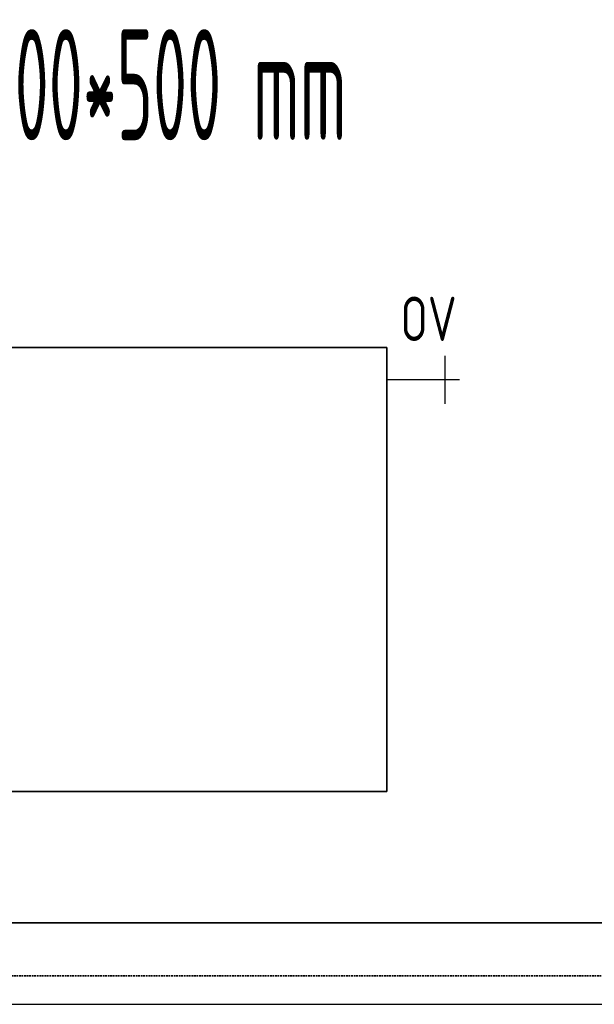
# Model space of a CAD drawing. Header units: millimetres. Extents: x -727 to 69715, y -15705 to 98123.
# Tile 39 of 256: x 13991 to 14638, y -12955 to -11846. Entities that reach past the tile are written whole.
import ezdxf
from ezdxf.enums import TextEntityAlignment as Align

# ---------------------------------------------------------------- set-up
doc = ezdxf.new("R2010")
doc.units = ezdxf.units.MM
doc.linetypes.add('VERDECKT', pattern=[9.525, 6.35, -3.175])
for name, color, linetype, lineweight in [('JS_VYT_POPIS - OBECNĚ', 7, 'Continuous', 5), ('UT_POTRUBI - PŘÍVOD', 1, 'Continuous', 35), ('UT_SCHÉMA_POPIS', 7, 'VERDECKT', 5), ('UT_SCHÉMA_SYMBOLY', 7, 'Continuous', 25), ('UT_SCHÉMA_ZPÁTEČKA', 172, 'VERDECKT', 35), ('UT_ZAŘÍZENÍ - OT', 3, 'Continuous', 35)]:
    doc.layers.add(name, color=color, linetype=linetype, lineweight=lineweight)
doc.styles.add('ISO 2.5', font='isocp.shx', dxfattribs={"width": 0.8, "height": 2.5})
doc.styles.add('VZT_POPIS', font='isocp.shx', dxfattribs={"width": 0.6, "height": 125})

msp = doc.modelspace()

# ---------------------------------------------------------------- linework, layer by layer
msp.add_line((-727.4, -12954.7), (68024.3, -12954.7))
at = {"layer": 'UT_POTRUBI - PŘÍVOD'}
msp.add_line((11332.1, -12862.8), (17118, -12862.8), dxfattribs=at)
at = {"layer": 'UT_SCHÉMA_SYMBOLY'}
for p, q in [((14470.3, -12278.4), (14470.3, -12224.4)), ((14486.3, -12251.4), (14404.4, -12251.4))]:
    msp.add_line(p, q, dxfattribs=at)
at = {"layer": 'UT_SCHÉMA_ZPÁTEČKA', "ltscale": 0.3}
msp.add_line((11226.7, -12922.7), (17051, -12922.7), dxfattribs=at)
at = {"layer": 'UT_ZAŘÍZENÍ - OT', "linetype": 'Continuous'}
for p, q in [((14404.4, -12214.9), (13204.4, -12214.9)), ((14404.4, -12714.9), (14404.4, -12214.9)), ((13204.4, -12714.9), (14404.4, -12714.9))]:
    msp.add_line(p, q, dxfattribs=at)

# ---------------------------------------------------------------- texts
at = {"layer": 'JS_VYT_POPIS - OBECNĚ', "style": 'VZT_POPIS', "width": 0.5}
msp.add_text('D-OT VK typ 22 - 1200*500 mm', height=125, dxfattribs=at).set_placement((13799.8, -11918.9), align=Align.MIDDLE_CENTER)
at = {"layer": 'UT_SCHÉMA_POPIS', "style": 'ISO 2.5', "width": 0.8}
msp.add_text('OV', height=50, dxfattribs=at).set_placement((14419.8, -12182.6), align=Align.MIDDLE_LEFT)

doc.saveas('drawing.dxf')
